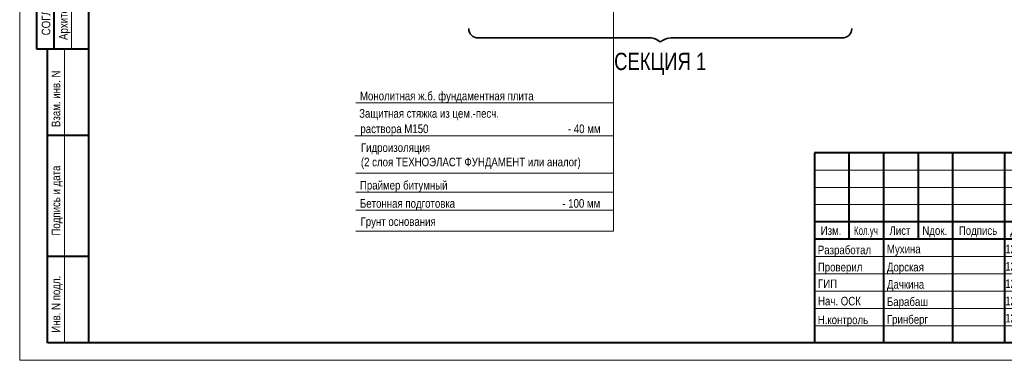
# Model space of a CAD drawing. Header units: millimetres. Extents: x 65947 to 286954, y -29687 to 89113.
# Tile 1 of 25: x 88013 to 145003, y -29687 to -9991. Entities that reach past the tile are written whole.
import ezdxf

# ---------------------------------------------------------------- set-up
doc = ezdxf.new("R2010")
doc.units = ezdxf.units.MM
for name, color, linetype, lineweight in [('Разрез реновация_Рабочий лист (1)_2_S - общая площадь_Ном._пера__1', 7, 'Continuous', 0), ('СК-200-Р(амка)', 7, 'Continuous', 40), ('СК-210-Р-РАМКА ЛИНИИ ТОНКИЕ', 7, 'Continuous', 15), ('СК-220-Р-РАМКА ТЕКСТ', 7, 'Continuous', 15), ('СК-300-Р(азмеры)', 7, 'Continuous', 20), ('СК-400-Т(екст)', 7, 'Continuous', 20)]:
    doc.layers.add(name, color=color, linetype=linetype, lineweight=lineweight)
doc.styles.add('MtXpl_Arial_Narrow', font='ARIALN.TTF')
doc.styles.add('RUSS', font='arial.ttf', dxfattribs={"width": 0.8})
doc.styles.get("Standard").update_dxf_attribs({"font": 'arial.ttf'})

# ---------------------------------------------------------------- blocks, each defined once
blk = doc.blocks.new('A$C06ddc9a3')
at = {"layer": 'СК-400-Т(екст)', "linetype": 'Continuous', "insert": (240, 1981), "char_height": 250, "attachment_point": 1}
blk.add_mtext_dynamic_manual_height_columns('\\A1;{\\fArial Narrow|b0|i0|c204|p34;Шифр: ГКО-319/22-4.\\fArial Narrow|b0|i0|c0|p34;2\\fArial Narrow|b0|i0|c204|p34;.3          \\W0.8;                                                                                            }', width=11667.29, gutter_width=1250, heights=[0], dxfattribs=at)
at = {"layer": 'СК-400-Т(екст)', "insert": (628, 1393), "char_height": 250, "attachment_point": 1, "style": 'MtXpl_Arial_Narrow'}
blk.add_mtext('Жилой комплекс со встроенно-пристроенными помещениями на 1-х этажах^Jи подземной автостоянкой, расположенный на земельном участке по адресу: ^Jг. Москва, Горбунова ул., влад. 27 (ЗАО, 77:07:0004010:37)', dxfattribs=at)
blk = doc.blocks.new('A$C96adbfd2')
at = {"layer": 'СК-200-Р(амка)', "lineweight": 40, "ltscale": 2}
for p, q in [((-18500, 5500), (-18500, 0)), ((0, 5500), (-18500, 5500)), ((-17500, 5500), (-17500, 3000)), ((-16500, 5500), (-16500, 0)), ((-15500, 5500), (-15500, 3000)), ((-14500, 5500), (-14500, 0)), ((-13000, 5500), (-13000, 0)), ((-12000, 5500), (-12000, 0)), ((0, 4500), (-12000, 4500)), ((0, 3000), (-18500, 3000)), ((-5000, 3000), (-5000, 15)), ((-3500, 3000), (-3500, 1500)), ((-2000, 3000), (-2000, 1500)), ((0, 2500), (-5000, 2500)), ((0, 1500), (-12000, 1500))]:
    blk.add_line(p, q, dxfattribs=at)
at = {"layer": 'СК-200-Р(амка)', "color": 7, "lineweight": 15}
for p, q in [((-12000, 5000), (-18500, 5000)), ((-12000, 4500), (-18500, 4500)), ((-12000, 4000), (-18500, 4000)), ((-12000, 2500), (-18500, 2500)), ((-12000, 2000), (-18500, 2000)), ((-12000, 1500), (-18500, 1500)), ((-12000, 1000), (-18500, 1000)), ((-12000, 500), (-18500, 500))]:
    blk.add_line(p, q, dxfattribs=at)
at = {"layer": 'СК-200-Р(амка)', "ltscale": 2}
blk.add_line((-12000, 3500), (-18500, 3500), dxfattribs=at)
at = {"layer": 'СК-220-Р-РАМКА ТЕКСТ'}
blk.add_line((-12000, 3000), (-18500, 3000), dxfattribs=at)
blk.add_line((-12000, 3000), (-18500, 3000), dxfattribs=at)
at = {"layer": 'СК-400-Т(екст)', "lineweight": 40, "ltscale": 2}
blk.add_lwpolyline([(-3405, 5500), (0, 5500), (0, 6578), (-3405, 6578)], close=True, dxfattribs=at)
blk.add_blockref('A$C06ddc9a3', (-12000, 3000))
at = {"layer": 'СК-220-Р-РАМКА ТЕКСТ', "color": 7, "style": 'RUSS', "width": 0.8}
for s, p in [('Изм.', (-18319, 3126)), ('Лист', (-16328, 3126)), ('Nдок.', (-15377, 3126)), ('Подпись', (-14321, 3126)), ('Дата', (-12830, 3126))]:
    blk.add_text(s, height=250, dxfattribs=at).set_placement(p)
at = {"layer": 'СК-220-Р-РАМКА ТЕКСТ', "style": 'RUSS'}
for s, width, p in [('Разработал', 0.8, (-18403, 2565)), ('Мухина', 0.8, (-16403, 2593)), ('12.2024', 0.75, (-12972, 2593)), ('Проверил', 0.8, (-18402, 2069)), ('Дорская', 0.8, (-16402, 2069)), ('12.2024', 0.75, (-12972, 2093)), ('ГИП', 0.8, (-18396, 1586)), ('Дачкина', 0.8, (-16401, 1570)), ('12.2024', 0.75, (-12972, 1593)), ('Нач. ОСК', 0.8, (-18396, 1086)), ('Барабаш', 0.8, (-16401, 1070)), ('12.2024', 0.75, (-12972, 1093)), ('Н.контроль', 0.8, (-18403, 545)), ('Гринберг', 0.8, (-16403, 558)), ('12.2024', 0.75, (-12972, 593))]:
    blk.add_text(s, height=250, dxfattribs=dict(at, width=width)).set_placement(p)
at = {"layer": 'СК-220-Р-РАМКА ТЕКСТ', "color": 7, "insert": (-17355, 3375), "char_height": 250, "attachment_point": 1, "style": 'RUSS'}
blk.add_mtext_dynamic_manual_height_columns('\\A1;{\\fArial Narrow|b0|i0|c204|p34;Кол.уч}', width=11667.29, gutter_width=1250, heights=[0], dxfattribs=at)
at = {"layer": 'СК-220-Р-РАМКА ТЕКСТ', "color": 7, "char_height": 250, "attachment_point": 4, "style": 'RUSS'}
for s, insert in [('\\A1;Стадия', (-4856, 2729)), ('\\A1;Лист', (-3082, 2762)), ('\\A1;Листов', (-1603, 2762)), ('\\A1;П', (-4337, 2011))]:
    blk.add_mtext(s, dxfattribs=dict(at, insert=insert))
at = {"layer": 'СК-400-Т(екст)', "lineweight": 40, "ltscale": 2, "style": 'RUSS', "width": 0.8}
for s, p in [('%%P0,000=171,10', (-3251, 5847)), ('КР3', (-1746, 4817))]:
    blk.add_text(s, height=400, dxfattribs=at).set_placement(p)
at = {"layer": 'СК-400-Т(екст)', "linetype": 'Continuous'}
for s, width, gutter_width, insert, char_height, attachment_point in [('\\A1;{\\fArial Narrow|b0|i0|c204|p34;Заказчик :\\fArial Narrow|b0|i0|c0|p34; \\fArial Narrow|b0|i0|c204|p34;АО "ГК "ОСНОВА\\fArial Narrow|b0|i0|c0|p34;"\\fArial Narrow|b0|i0|c204|p34;\\P          \\W0.8;                                                                                            }', 11667.29, 1250, (-11760, 5375), 250, 1), ('\\A1;{\\fArial Narrow|b0|i0|c204|p34;\\W1;ООО "Проект-2018"}', 13925.35, 1492, (-2382, 896), 274.51, 2)]:
    blk.add_mtext_dynamic_manual_height_columns(s, width=width, gutter_width=gutter_width, heights=[0], dxfattribs=dict(at, insert=insert, char_height=char_height, attachment_point=attachment_point))
at = {"layer": 'СК-400-Т(екст)', "insert": (-10322, 2621), "char_height": 250, "attachment_point": 1, "style": 'MtXpl_Arial_Narrow'}
blk.add_mtext(' Конструктивные решения ^Jнадземной части корпуса 2.', dxfattribs=at)

msp = doc.modelspace()

# ---------------------------------------------------------------- linework, layer by layer
at = {"layer": 'Разрез реновация_Рабочий лист (1)_2_S - общая площадь_Ном._пера__1', "color": 7, "linetype": 'Continuous', "lineweight": 35, "flags": 128}
for points in [[(114001.5, -10509, 0.4142136), (114539.5, -11047), (124582.2, -11047, -0.1418046), (124869.6, -11130.2), (125086.5, -11267.3)], [(125086.5, -11267.3), (125218.2, -11187.8, -0.1365629), (125724.1, -11047), (135633.6, -11047, 0.4142136), (136171.6, -10509)]]:
    msp.add_lwpolyline(points, format="xyb", dxfattribs=at)
at = {"layer": 'СК-200-Р(амка)'}
for p, q in [((92012.7, -28686.7), (92012.7, 88113.3)), ((89012.7, -11686.7), (89012.7, 14313.3)), ((90012.7, -11686.7), (90012.7, 14313.3)), ((92012.7, -11686.7), (89012.7, -11686.7)), ((89612.7, -28686.7), (89612.7, -11686.7)), ((92012.7, -16686.7), (89612.7, -16686.7)), ((92012.7, -23686.7), (89612.7, -23686.7)), ((171012.7, -28686.7), (92012.7, -28686.7))]:
    msp.add_line(p, q, dxfattribs=at)
at = {"layer": 'СК-210-Р-РАМКА ЛИНИИ ТОНКИЕ'}
for p, q in [((88012.7, -29686.7), (88012.7, 89113.3)), ((91012.7, -11686.7), (91012.7, 14313.3)), ((90612.7, -28686.7), (90612.7, -11686.7)), ((88012.7, -29686.7), (172012.7, -29686.7))]:
    msp.add_line(p, q, dxfattribs=at)
at = {"layer": 'СК-210-Р-РАМКА ЛИНИИ ТОНКИЕ', "lineweight": 40, "ltscale": 2}
msp.add_line((92012.7, -28686.7), (89612.7, -28686.7), dxfattribs=at)
at = {"layer": 'СК-400-Т(екст)', "color": 7}
for p, q in [((122391.2, -22224), (122391.2, 4261.6)), ((107465.8, -14798.6), (122391.2, -14798.6)), ((107419.3, -16697.4), (122391.2, -16697.4)), ((107465.8, -21012), (122391.2, -21012)), ((107465.8, -21012), (122391.2, -21012)), ((107465.8, -22224), (122391.2, -22224))]:
    msp.add_line(p, q, dxfattribs=at)
at = {"layer": 'СК-400-Т(екст)', "color": 7, "extrusion": (-3.89133e-14, 1, 0)}
for elevation in [-18872.4, -19959.9]:
    msp.add_lwpolyline([(-122391.2, 0), (-107465.8, 0)], dxfattribs=dict(at, elevation=elevation))

# ---------------------------------------------------------------- block references
at = {"layer": 'СК-300-Р(азмеры)', "xscale": 2, "yscale": 2, "zscale": 2}
msp.add_blockref('A$C96adbfd2', (171012.7, -28686.7), dxfattribs=at)

# ---------------------------------------------------------------- texts
at = {"layer": 'СК-200-Р(амка)', "width": 0.8}
for s, p in [('СОГЛАСОВАНО', (89785.4, -10894.4)), ('Взам. инв. N', (90357.9, -16198.5)), ('Подпись и дата', (90357.9, -22475.4)), ('Инв. N подл.', (90357.9, -28095))]:
    msp.add_text(s, height=500, rotation=90, dxfattribs=at).set_placement(p)
at = {"layer": 'СК-220-Р-РАМКА ТЕКСТ', "width": 0.8}
msp.add_text('Архитектор', height=500, rotation=90, dxfattribs=at).set_placement((90795.3, -11161.7))
at = {"layer": 'СК-400-Т(екст)', "color": 7, "width": 0.8}
for s, p in [('Монолитная ж.б. фундаментная плита ', (107707, -14651.1)), ('Защитная стяжка из цем.-песч. ', (107660.5, -15661.4)), (' раствора М150                                                    - 40 мм', (107578.4, -16549.9)), ('Праймер битумный  ', (107707, -19812.4)), ('Бетонная подготовка                                        - 100 мм', (107707, -20864.5)), ('Грунт основания', (107741.6, -21912.8))]:
    msp.add_text(s, height=500, dxfattribs=at).set_placement(p)
at = {"layer": 'СК-400-Т(екст)', "color": 7, "insert": (125086.5, -13192), "char_height": 1000, "attachment_point": 8, "style": 'RUSS'}
msp.add_mtext('\\A1;\\pxqc;{\\fCentury Gothic|b0|i0|c204|p34;СЕКЦИЯ \\fCentury Gothic|b0|i0|c0|p34;1}', dxfattribs=at)
at = {"layer": 'СК-400-Т(екст)', "color": 7, "lineweight": 30, "insert": (107761.9, -17137.4), "char_height": 500, "attachment_point": 1}
msp.add_mtext('{\\W0.8;Гидроизоляция  \\P(2 слоя ТЕХНОЭЛАСТ ФУНДАМЕНТ или аналог)}', dxfattribs=at)

doc.saveas('drawing.dxf')
